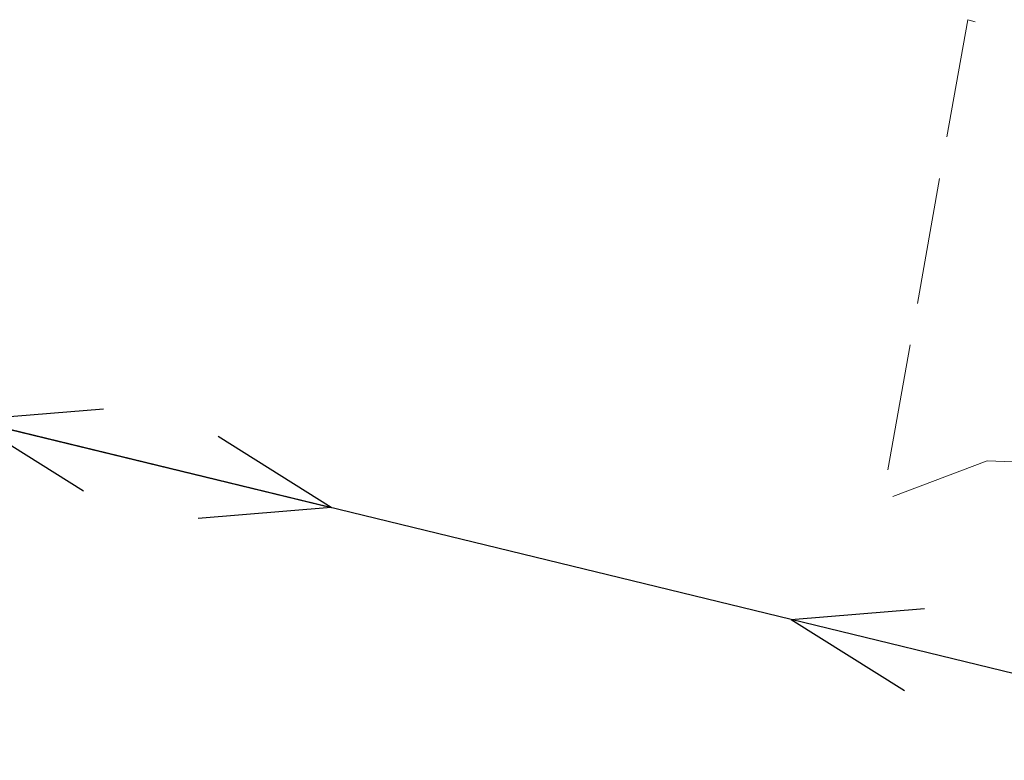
# Model space of a CAD drawing. Header units: metres. Extents: x 7527663 to 7537587, y 5492976 to 5503267.
# Tile 201 of 256: x 7531940 to 7531952, y 5499157 to 5499166. Entities that reach past the tile are written whole.
import ezdxf

# ---------------------------------------------------------------- set-up
doc = ezdxf.new("R2010")
doc.units = ezdxf.units.M
doc.linetypes.add('1.5_0.5', pattern=[2, 1.5, -0.5])
doc.linetypes.add('suep_nn_500', pattern=[0])
doc.layers.get('0').update_dxf_attribs({"color": 2, "lineweight": 5})

# ---------------------------------------------------------------- blocks, each defined once
blk = doc.blocks.new('SUEP1')
at = {"color": 0, "linetype": 'Continuous'}
for p, q in [((5, 0), (3.5, 0.5)), ((15, 0), (13.5, 0.5)), ((0, 0), (5, 0)), ((5, 0), (3.5, -0.5)), ((5, 0), (15, 0)), ((15, 0), (13.5, -0.5))]:
    blk.add_line(p, q, dxfattribs=at)

msp = doc.modelspace()

# ---------------------------------------------------------------- linework, layer by layer
at = {"layer": 'jezdnia', "color": 7, "linetype": '1.5_0.5', "lineweight": 18, "flags": 128}
msp.add_lwpolyline([(7531971.64, 5499157.18), (7531963.02, 5499159.76), (7531956.91, 5499163.47), (7531953.02, 5499165.22), (7531951.4, 5499165.66), (7531950.39, 5499159.97), (7531951.63, 5499160.44), (7531952.72, 5499160.4), (7531966.55, 5499157.1)], close=True, dxfattribs=at)
at = {"layer": 'przewód elektroenergetyczny niskiego napięcia', "color": 1, "linetype": 'suep_nn_500', "lineweight": 18, "flags": 128}
msp.add_lwpolyline([(7531954.17, 5499157.38), (7531929.29, 5499163.43)], dxfattribs=at)

# ---------------------------------------------------------------- block references
at = {"layer": 'przewód elektroenergetyczny niskiego napięcia', "color": 1, "linetype": 'CONTINUOUS', "lineweight": 18}
for p, rotation in [((7531929.29, 5499163.43), 346.333), ((7531954.17, 5499157.38), 166.333)]:
    msp.add_blockref('SUEP1', p, dxfattribs=dict(at, rotation=rotation))

doc.saveas('drawing.dxf')
